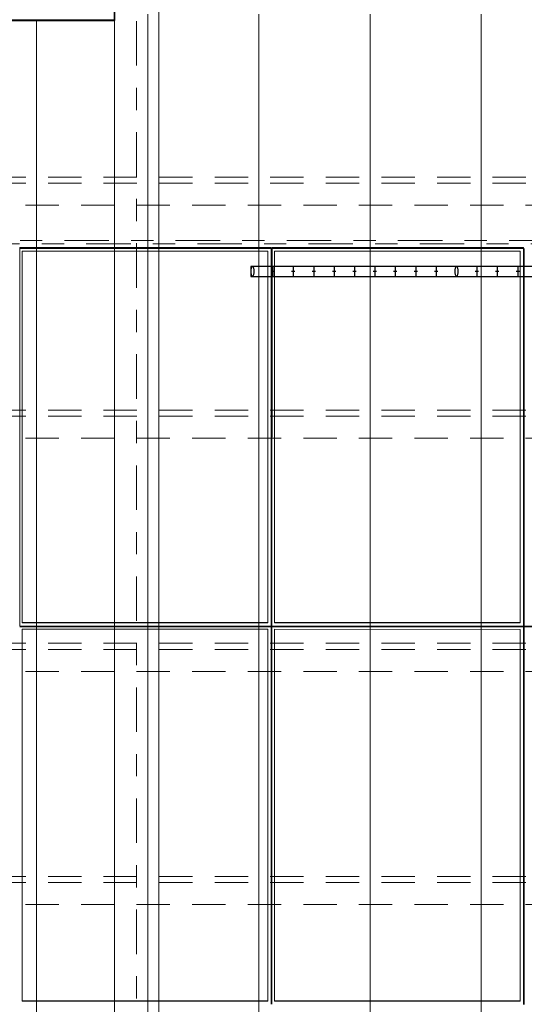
# Model space of a CAD drawing. Header units: metres. Extents: x -167 to 233, y -155 to 122.
# Tile 26 of 96: x 37.23 to 39.5, y 30.17 to 34.6. Entities that reach past the tile are written whole.
import ezdxf
from ezdxf.enums import TextEntityAlignment as Align

# ---------------------------------------------------------------- set-up
doc = ezdxf.new("R2010")
doc.units = ezdxf.units.M
doc.header["$MEASUREMENT"] = 0
for name, pattern in [('Achse', [0.4, 0.2, -0.1, 0, -0.1]), ('Raster', [0.4, 0.2, -0.1, 0, -0.1]), ('Strichlinie_ eng', [0.23, 0.15, -0.08])]:
    doc.linetypes.add(name, pattern=pattern)
for name, color, linetype in [('20 Träger', 7, 'Continuous'), ('30 Dachaufbau', 7, 'Continuous'), ('30 Dachkonstruktion massiv', 7, 'Continuous'), ('40 Absturzsicherung', 7, 'Continuous'), ('70 PV-Anlage', 7, 'Continuous'), ('90 Achsraster', 7, 'Continuous')]:
    doc.layers.add(name, color=color, linetype=linetype)
doc.styles.add('ERSTELLTER_STIL_1', font='arial.ttf')

# ---------------------------------------------------------------- blocks, each defined once
blk = doc.blocks.new('Standard-Rastermarker_137')
at = {"layer": '90 Achsraster', "color": 14, "linetype": 'Raster', "lineweight": 18, "true_color": 0xa80000}
blk.add_line((1, 0), (24.7309, 0), dxfattribs=at)
at = {"layer": '90 Achsraster', "color": 14, "lineweight": 18, "true_color": 0xa80000, "style": 'ERSTELLTER_STIL_1'}
for tag, p in [('AC_MarkerText_1_0', (-0.5686, -0.0686)), ('AC_MarkerText_1_1', (25.8623, -0.0686))]:
    blk.add_attdef(tag, text='', height=0.3, rotation=90, dxfattribs=at).set_placement(p, align=Align.TOP_CENTER)
blk = doc.blocks.new('Standard-Rastermarker_139')
at = {"layer": '90 Achsraster', "color": 14, "linetype": 'Raster', "lineweight": 18, "true_color": 0xa80000}
blk.add_line((1, 0), (45.4427, 0), dxfattribs=at)
at = {"layer": '90 Achsraster', "color": 14, "lineweight": 18, "true_color": 0xa80000, "style": 'ERSTELLTER_STIL_1'}
for tag, p in [('AC_MarkerText_1_0', (-0.35, 0.15)), ('AC_MarkerText_1_1', (46.7927, 0.15))]:
    blk.add_attdef(tag, text='', height=0.3, dxfattribs=at).set_placement(p, align=Align.TOP_CENTER)
blk = doc.blocks.new('Lattung 27')
at = {"layer": '30 Dachkonstruktion massiv', "color": 7, "linetype": 'Strichlinie_ eng', "lineweight": 13}
for p, q in [((40.5014, 5.3474), (0, 5.3474)), ((40.5014, 5.3196), (0, 5.3196)), ((0, 5.2206), (40.5014, 5.2206)), ((40.5014, 4.2978), (0, 4.2978)), ((40.5014, 4.2699), (0, 4.2699)), ((0, 4.1709), (40.5014, 4.1709)), ((40.5014, 3.2481), (0, 3.2481)), ((40.5014, 3.2202), (0, 3.2202)), ((0, 3.1212), (40.5014, 3.1212)), ((40.5014, 2.1984), (0, 2.1984)), ((40.5014, 2.1706), (0, 2.1706)), ((0, 2.0715), (40.5014, 2.0715))]:
    blk.add_line(p, q, dxfattribs=at)
blk = doc.blocks.new('*X218', base_point=(27236.1321, 33357.279))
at = {"layer": '30 Dachaufbau', "color": 7, "linetype": 'Continuous', "lineweight": 13}
for p, q in [((37.8011, 34.5583), (37.8011, 34.6226)), ((37.8011, 34.5583), (37.8011, 34.6226)), ((38.3011, 34.5583), (38.3011, 34.6226)), ((38.3011, 34.5583), (38.3011, 34.6226)), ((38.8011, 34.5583), (38.8011, 34.6226)), ((38.8011, 34.5583), (38.8011, 34.6226)), ((39.3011, 34.5583), (39.3011, 34.6226)), ((39.3011, 34.5583), (39.3011, 34.6226)), ((37.3011, 34.5583), (37.3011, 34.5944)), ((37.3011, 34.5583), (37.3011, 34.5944)), ((37.3011, 34.4939), (37.3011, 34.5583)), ((37.3011, 34.4939), (37.3011, 34.5583)), ((37.8011, 34.4939), (37.8011, 34.5583)), ((37.8011, 34.4939), (37.8011, 34.5583)), ((38.3011, 34.4939), (38.3011, 34.5583)), ((38.3011, 34.4939), (38.3011, 34.5583)), ((38.8011, 34.4939), (38.8011, 34.5583)), ((38.8011, 34.4939), (38.8011, 34.5583)), ((39.3011, 34.4939), (39.3011, 34.5583)), ((39.3011, 34.4939), (39.3011, 34.5583)), ((37.3011, 34.4295), (37.3011, 34.4939)), ((37.3011, 34.4295), (37.3011, 34.4939)), ((37.8011, 34.4295), (37.8011, 34.4939)), ((37.8011, 34.4295), (37.8011, 34.4939)), ((38.3011, 34.4295), (38.3011, 34.4939)), ((38.3011, 34.4295), (38.3011, 34.4939)), ((38.8011, 34.4295), (38.8011, 34.4939)), ((38.8011, 34.4295), (38.8011, 34.4939)), ((39.3011, 34.4295), (39.3011, 34.4939)), ((39.3011, 34.4295), (39.3011, 34.4939)), ((37.3011, 34.3652), (37.3011, 34.4295)), ((37.3011, 34.3652), (37.3011, 34.4295)), ((37.8011, 34.3652), (37.8011, 34.4295)), ((37.8011, 34.3652), (37.8011, 34.4295)), ((38.3011, 34.3652), (38.3011, 34.4295)), ((38.3011, 34.3652), (38.3011, 34.4295)), ((38.8011, 34.3652), (38.8011, 34.4295)), ((38.8011, 34.3652), (38.8011, 34.4295)), ((39.3011, 34.3652), (39.3011, 34.4295)), ((39.3011, 34.3652), (39.3011, 34.4295)), ((37.3011, 34.3008), (37.3011, 34.3652)), ((37.3011, 34.3008), (37.3011, 34.3652)), ((37.8011, 34.3008), (37.8011, 34.3652)), ((37.8011, 34.3008), (37.8011, 34.3652)), ((38.3011, 34.3008), (38.3011, 34.3652)), ((38.3011, 34.3008), (38.3011, 34.3652)), ((38.8011, 34.3008), (38.8011, 34.3652)), ((38.8011, 34.3008), (38.8011, 34.3652)), ((39.3011, 34.3008), (39.3011, 34.3652)), ((39.3011, 34.3008), (39.3011, 34.3652)), ((37.3011, 34.2364), (37.3011, 34.3008)), ((37.3011, 34.2364), (37.3011, 34.3008)), ((37.8011, 34.2364), (37.8011, 34.3008)), ((37.8011, 34.2364), (37.8011, 34.3008)), ((38.3011, 34.2364), (38.3011, 34.3008)), ((38.3011, 34.2364), (38.3011, 34.3008)), ((38.8011, 34.2364), (38.8011, 34.3008)), ((38.8011, 34.2364), (38.8011, 34.3008)), ((39.3011, 34.2364), (39.3011, 34.3008)), ((39.3011, 34.2364), (39.3011, 34.3008)), ((37.3011, 34.1721), (37.3011, 34.2364)), ((37.3011, 34.1721), (37.3011, 34.2364)), ((37.8011, 34.1721), (37.8011, 34.2364)), ((37.8011, 34.1721), (37.8011, 34.2364)), ((38.3011, 34.1721), (38.3011, 34.2364)), ((38.3011, 34.1721), (38.3011, 34.2364)), ((38.8011, 34.1721), (38.8011, 34.2364)), ((38.8011, 34.1721), (38.8011, 34.2364)), ((39.3011, 34.1721), (39.3011, 34.2364)), ((39.3011, 34.1721), (39.3011, 34.2364)), ((37.3011, 34.1077), (37.3011, 34.1721)), ((37.3011, 34.1077), (37.3011, 34.1721)), ((37.8011, 34.1077), (37.8011, 34.1721)), ((37.8011, 34.1077), (37.8011, 34.1721)), ((38.3011, 34.1077), (38.3011, 34.1721)), ((38.3011, 34.1077), (38.3011, 34.1721)), ((38.8011, 34.1077), (38.8011, 34.1721)), ((38.8011, 34.1077), (38.8011, 34.1721)), ((39.3011, 34.1077), (39.3011, 34.1721)), ((39.3011, 34.1077), (39.3011, 34.1721)), ((37.3011, 34.0433), (37.3011, 34.1077)), ((37.3011, 34.0433), (37.3011, 34.1077)), ((37.8011, 34.0433), (37.8011, 34.1077)), ((37.8011, 34.0433), (37.8011, 34.1077)), ((38.3011, 34.0433), (38.3011, 34.1077)), ((38.3011, 34.0433), (38.3011, 34.1077)), ((38.8011, 34.0433), (38.8011, 34.1077)), ((38.8011, 34.0433), (38.8011, 34.1077)), ((39.3011, 34.0433), (39.3011, 34.1077)), ((39.3011, 34.0433), (39.3011, 34.1077)), ((37.3011, 33.9789), (37.3011, 34.0433)), ((37.3011, 33.9789), (37.3011, 34.0433)), ((37.8011, 33.9789), (37.8011, 34.0433)), ((37.8011, 33.9789), (37.8011, 34.0433)), ((38.3011, 33.9789), (38.3011, 34.0433)), ((38.3011, 33.9789), (38.3011, 34.0433)), ((38.8011, 33.9789), (38.8011, 34.0433)), ((38.8011, 33.9789), (38.8011, 34.0433)), ((39.3011, 33.9789), (39.3011, 34.0433)), ((39.3011, 33.9789), (39.3011, 34.0433)), ((37.3011, 33.9146), (37.3011, 33.9789)), ((37.3011, 33.9146), (37.3011, 33.9789)), ((37.8011, 33.9146), (37.8011, 33.9789)), ((37.8011, 33.9146), (37.8011, 33.9789)), ((38.3011, 33.9146), (38.3011, 33.9789)), ((38.3011, 33.9146), (38.3011, 33.9789)), ((38.8011, 33.9146), (38.8011, 33.9789)), ((38.8011, 33.9146), (38.8011, 33.9789)), ((39.3011, 33.9146), (39.3011, 33.9789)), ((39.3011, 33.9146), (39.3011, 33.9789)), ((37.3011, 33.8502), (37.3011, 33.9146)), ((37.3011, 33.8502), (37.3011, 33.9146)), ((37.8011, 33.8502), (37.8011, 33.9146)), ((37.8011, 33.8502), (37.8011, 33.9146)), ((38.3011, 33.8502), (38.3011, 33.9146)), ((38.3011, 33.8502), (38.3011, 33.9146)), ((38.8011, 33.8502), (38.8011, 33.9146)), ((38.8011, 33.8502), (38.8011, 33.9146)), ((39.3011, 33.8502), (39.3011, 33.9146)), ((39.3011, 33.8502), (39.3011, 33.9146)), ((37.3011, 33.7858), (37.3011, 33.8502)), ((37.3011, 33.7858), (37.3011, 33.8502)), ((37.8011, 33.7858), (37.8011, 33.8502)), ((37.8011, 33.7858), (37.8011, 33.8502)), ((38.3011, 33.7858), (38.3011, 33.8502)), ((38.3011, 33.7858), (38.3011, 33.8502)), ((38.8011, 33.7858), (38.8011, 33.8502)), ((38.8011, 33.7858), (38.8011, 33.8502)), ((39.3011, 33.7858), (39.3011, 33.8502)), ((39.3011, 33.7858), (39.3011, 33.8502)), ((37.3011, 33.7215), (37.3011, 33.7858)), ((37.3011, 33.7215), (37.3011, 33.7858)), ((37.8011, 33.7215), (37.8011, 33.7858)), ((37.8011, 33.7215), (37.8011, 33.7858)), ((38.3011, 33.7215), (38.3011, 33.7858)), ((38.3011, 33.7215), (38.3011, 33.7858)), ((38.8011, 33.7215), (38.8011, 33.7858)), ((38.8011, 33.7215), (38.8011, 33.7858)), ((39.3011, 33.7215), (39.3011, 33.7858)), ((39.3011, 33.7215), (39.3011, 33.7858)), ((37.3011, 33.6571), (37.3011, 33.7215)), ((37.3011, 33.6571), (37.3011, 33.7215)), ((37.8011, 33.6571), (37.8011, 33.7215)), ((37.8011, 33.6571), (37.8011, 33.7215)), ((38.3011, 33.6571), (38.3011, 33.7215)), ((38.3011, 33.6571), (38.3011, 33.7215)), ((38.8011, 33.6571), (38.8011, 33.7215)), ((38.8011, 33.6571), (38.8011, 33.7215)), ((39.3011, 33.6571), (39.3011, 33.7215)), ((39.3011, 33.6571), (39.3011, 33.7215)), ((37.3011, 33.5927), (37.3011, 33.6571)), ((37.3011, 33.5927), (37.3011, 33.6571)), ((37.8011, 33.5927), (37.8011, 33.6571)), ((37.8011, 33.5927), (37.8011, 33.6571)), ((38.3011, 33.5927), (38.3011, 33.6571)), ((38.3011, 33.5927), (38.3011, 33.6571)), ((38.8011, 33.5927), (38.8011, 33.6571)), ((38.8011, 33.5927), (38.8011, 33.6571)), ((39.3011, 33.5927), (39.3011, 33.6571)), ((39.3011, 33.5927), (39.3011, 33.6571)), ((37.3011, 33.5284), (37.3011, 33.5927)), ((37.3011, 33.5284), (37.3011, 33.5927)), ((37.8011, 33.5284), (37.8011, 33.5927)), ((37.8011, 33.5284), (37.8011, 33.5927)), ((38.3011, 33.5284), (38.3011, 33.5927)), ((38.3011, 33.5284), (38.3011, 33.5927)), ((38.8011, 33.5284), (38.8011, 33.5927)), ((38.8011, 33.5284), (38.8011, 33.5927)), ((39.3011, 33.5284), (39.3011, 33.5927)), ((39.3011, 33.5284), (39.3011, 33.5927)), ((37.3011, 33.464), (37.3011, 33.5284)), ((37.3011, 33.464), (37.3011, 33.5284)), ((37.8011, 33.464), (37.8011, 33.5284)), ((37.8011, 33.464), (37.8011, 33.5284)), ((38.3011, 33.464), (38.3011, 33.5284)), ((38.3011, 33.464), (38.3011, 33.5284)), ((38.8011, 33.464), (38.8011, 33.5284)), ((38.8011, 33.464), (38.8011, 33.5284)), ((39.3011, 33.464), (39.3011, 33.5284)), ((39.3011, 33.464), (39.3011, 33.5284)), ((37.3011, 33.3996), (37.3011, 33.464)), ((37.3011, 33.3996), (37.3011, 33.464)), ((37.8011, 33.3996), (37.8011, 33.464)), ((37.8011, 33.3996), (37.8011, 33.464)), ((38.3011, 33.3996), (38.3011, 33.464)), ((38.3011, 33.3996), (38.3011, 33.464)), ((38.8011, 33.3996), (38.8011, 33.464)), ((38.8011, 33.3996), (38.8011, 33.464)), ((39.3011, 33.3996), (39.3011, 33.464)), ((39.3011, 33.3996), (39.3011, 33.464)), ((37.3011, 33.3353), (37.3011, 33.3996)), ((37.3011, 33.3353), (37.3011, 33.3996)), ((37.8011, 33.3353), (37.8011, 33.3996)), ((37.8011, 33.3353), (37.8011, 33.3996)), ((38.3011, 33.3353), (38.3011, 33.3996)), ((38.3011, 33.3353), (38.3011, 33.3996)), ((38.8011, 33.3353), (38.8011, 33.3996)), ((38.8011, 33.3353), (38.8011, 33.3996)), ((39.3011, 33.3353), (39.3011, 33.3996)), ((39.3011, 33.3353), (39.3011, 33.3996)), ((37.3011, 33.2709), (37.3011, 33.3353)), ((37.3011, 33.2709), (37.3011, 33.3353)), ((37.8011, 33.2709), (37.8011, 33.3353)), ((37.8011, 33.2709), (37.8011, 33.3353)), ((38.3011, 33.2709), (38.3011, 33.3353)), ((38.3011, 33.2709), (38.3011, 33.3353)), ((38.8011, 33.2709), (38.8011, 33.3353)), ((38.8011, 33.2709), (38.8011, 33.3353)), ((39.3011, 33.2709), (39.3011, 33.3353)), ((39.3011, 33.2709), (39.3011, 33.3353)), ((37.3011, 33.2065), (37.3011, 33.2709)), ((37.3011, 33.2065), (37.3011, 33.2709)), ((37.8011, 33.2065), (37.8011, 33.2709)), ((37.8011, 33.2065), (37.8011, 33.2709)), ((38.3011, 33.2065), (38.3011, 33.2709)), ((38.3011, 33.2065), (38.3011, 33.2709)), ((38.8011, 33.2065), (38.8011, 33.2709)), ((38.8011, 33.2065), (38.8011, 33.2709)), ((39.3011, 33.2065), (39.3011, 33.2709)), ((39.3011, 33.2065), (39.3011, 33.2709)), ((37.3011, 33.1422), (37.3011, 33.2065)), ((37.3011, 33.1422), (37.3011, 33.2065)), ((37.8011, 33.1422), (37.8011, 33.2065)), ((37.8011, 33.1422), (37.8011, 33.2065)), ((38.3011, 33.1422), (38.3011, 33.2065)), ((38.3011, 33.1422), (38.3011, 33.2065)), ((38.8011, 33.1422), (38.8011, 33.2065)), ((38.8011, 33.1422), (38.8011, 33.2065)), ((39.3011, 33.1422), (39.3011, 33.2065)), ((39.3011, 33.1422), (39.3011, 33.2065)), ((37.3011, 33.0778), (37.3011, 33.1422)), ((37.3011, 33.0778), (37.3011, 33.1422)), ((37.8011, 33.0778), (37.8011, 33.1422)), ((37.8011, 33.0778), (37.8011, 33.1422)), ((38.3011, 33.0778), (38.3011, 33.1422)), ((38.3011, 33.0778), (38.3011, 33.1422)), ((38.8011, 33.0778), (38.8011, 33.1422)), ((38.8011, 33.0778), (38.8011, 33.1422)), ((39.3011, 33.0778), (39.3011, 33.1422)), ((39.3011, 33.0778), (39.3011, 33.1422)), ((37.3011, 33.0134), (37.3011, 33.0778)), ((37.3011, 33.0134), (37.3011, 33.0778)), ((37.8011, 33.0134), (37.8011, 33.0778)), ((37.8011, 33.0134), (37.8011, 33.0778)), ((38.3011, 33.0134), (38.3011, 33.0778)), ((38.3011, 33.0134), (38.3011, 33.0778)), ((38.8011, 33.0134), (38.8011, 33.0778)), ((38.8011, 33.0134), (38.8011, 33.0778)), ((39.3011, 33.0134), (39.3011, 33.0778)), ((39.3011, 33.0134), (39.3011, 33.0778)), ((37.3011, 32.9491), (37.3011, 33.0134)), ((37.3011, 32.9491), (37.3011, 33.0134)), ((37.8011, 32.9491), (37.8011, 33.0134)), ((37.8011, 32.9491), (37.8011, 33.0134)), ((38.3011, 32.9491), (38.3011, 33.0134)), ((38.3011, 32.9491), (38.3011, 33.0134)), ((38.8011, 32.9491), (38.8011, 33.0134)), ((38.8011, 32.9491), (38.8011, 33.0134)), ((39.3011, 32.9491), (39.3011, 33.0134)), ((39.3011, 32.9491), (39.3011, 33.0134)), ((37.3011, 32.8847), (37.3011, 32.9491)), ((37.3011, 32.8847), (37.3011, 32.9491)), ((37.8011, 32.8847), (37.8011, 32.9491)), ((37.8011, 32.8847), (37.8011, 32.9491)), ((38.3011, 32.8847), (38.3011, 32.9491)), ((38.3011, 32.8847), (38.3011, 32.9491)), ((38.8011, 32.8847), (38.8011, 32.9491)), ((38.8011, 32.8847), (38.8011, 32.9491)), ((39.3011, 32.8847), (39.3011, 32.9491)), ((39.3011, 32.8847), (39.3011, 32.9491)), ((37.3011, 32.8203), (37.3011, 32.8847)), ((37.3011, 32.8203), (37.3011, 32.8847)), ((37.8011, 32.8203), (37.8011, 32.8847)), ((37.8011, 32.8203), (37.8011, 32.8847)), ((38.3011, 32.8203), (38.3011, 32.8847)), ((38.3011, 32.8203), (38.3011, 32.8847)), ((38.8011, 32.8203), (38.8011, 32.8847)), ((38.8011, 32.8203), (38.8011, 32.8847)), ((39.3011, 32.8203), (39.3011, 32.8847)), ((39.3011, 32.8203), (39.3011, 32.8847)), ((37.3011, 32.756), (37.3011, 32.8203)), ((37.3011, 32.756), (37.3011, 32.8203)), ((37.8011, 32.756), (37.8011, 32.8203)), ((37.8011, 32.756), (37.8011, 32.8203)), ((38.3011, 32.756), (38.3011, 32.8203)), ((38.3011, 32.756), (38.3011, 32.8203)), ((38.8011, 32.756), (38.8011, 32.8203)), ((38.8011, 32.756), (38.8011, 32.8203)), ((39.3011, 32.756), (39.3011, 32.8203)), ((39.3011, 32.756), (39.3011, 32.8203)), ((37.3011, 32.6916), (37.3011, 32.756)), ((37.3011, 32.6916), (37.3011, 32.756)), ((37.8011, 32.6916), (37.8011, 32.756)), ((37.8011, 32.6916), (37.8011, 32.756)), ((38.3011, 32.6916), (38.3011, 32.756)), ((38.3011, 32.6916), (38.3011, 32.756)), ((38.8011, 32.6916), (38.8011, 32.756)), ((38.8011, 32.6916), (38.8011, 32.756)), ((39.3011, 32.6916), (39.3011, 32.756)), ((39.3011, 32.6916), (39.3011, 32.756)), ((37.3011, 32.6272), (37.3011, 32.6916)), ((37.3011, 32.6272), (37.3011, 32.6916)), ((37.8011, 32.6272), (37.8011, 32.6916)), ((37.8011, 32.6272), (37.8011, 32.6916)), ((38.3011, 32.6272), (38.3011, 32.6916)), ((38.3011, 32.6272), (38.3011, 32.6916)), ((38.8011, 32.6272), (38.8011, 32.6916)), ((38.8011, 32.6272), (38.8011, 32.6916)), ((39.3011, 32.6272), (39.3011, 32.6916)), ((39.3011, 32.6272), (39.3011, 32.6916)), ((37.3011, 32.5629), (37.3011, 32.6272)), ((37.3011, 32.5629), (37.3011, 32.6272)), ((37.8011, 32.5629), (37.8011, 32.6272)), ((37.8011, 32.5629), (37.8011, 32.6272)), ((38.3011, 32.5629), (38.3011, 32.6272)), ((38.3011, 32.5629), (38.3011, 32.6272)), ((38.8011, 32.5629), (38.8011, 32.6272)), ((38.8011, 32.5629), (38.8011, 32.6272)), ((39.3011, 32.5629), (39.3011, 32.6272)), ((39.3011, 32.5629), (39.3011, 32.6272)), ((37.3011, 32.4985), (37.3011, 32.5629)), ((37.3011, 32.4985), (37.3011, 32.5629)), ((37.8011, 32.4985), (37.8011, 32.5629)), ((37.8011, 32.4985), (37.8011, 32.5629)), ((38.3011, 32.4985), (38.3011, 32.5629)), ((38.3011, 32.4985), (38.3011, 32.5629)), ((38.8011, 32.4985), (38.8011, 32.5629)), ((38.8011, 32.4985), (38.8011, 32.5629)), ((39.3011, 32.4985), (39.3011, 32.5629)), ((39.3011, 32.4985), (39.3011, 32.5629)), ((37.3011, 32.4341), (37.3011, 32.4985)), ((37.3011, 32.4341), (37.3011, 32.4985)), ((37.8011, 32.4341), (37.8011, 32.4985)), ((37.8011, 32.4341), (37.8011, 32.4985)), ((38.3011, 32.4341), (38.3011, 32.4985)), ((38.3011, 32.4341), (38.3011, 32.4985)), ((38.8011, 32.4341), (38.8011, 32.4985)), ((38.8011, 32.4341), (38.8011, 32.4985)), ((39.3011, 32.4341), (39.3011, 32.4985)), ((39.3011, 32.4341), (39.3011, 32.4985)), ((37.3011, 32.3698), (37.3011, 32.4341)), ((37.3011, 32.3698), (37.3011, 32.4341)), ((37.8011, 32.3698), (37.8011, 32.4341)), ((37.8011, 32.3698), (37.8011, 32.4341)), ((38.3011, 32.3698), (38.3011, 32.4341)), ((38.3011, 32.3698), (38.3011, 32.4341)), ((38.8011, 32.3698), (38.8011, 32.4341)), ((38.8011, 32.3698), (38.8011, 32.4341)), ((39.3011, 32.3698), (39.3011, 32.4341)), ((39.3011, 32.3698), (39.3011, 32.4341)), ((37.3011, 32.3054), (37.3011, 32.3698)), ((37.3011, 32.3054), (37.3011, 32.3698)), ((37.8011, 32.3054), (37.8011, 32.3698)), ((37.8011, 32.3054), (37.8011, 32.3698)), ((38.3011, 32.3054), (38.3011, 32.3698)), ((38.3011, 32.3054), (38.3011, 32.3698)), ((38.8011, 32.3054), (38.8011, 32.3698)), ((38.8011, 32.3054), (38.8011, 32.3698)), ((39.3011, 32.3054), (39.3011, 32.3698)), ((39.3011, 32.3054), (39.3011, 32.3698)), ((37.3011, 32.241), (37.3011, 32.3054)), ((37.3011, 32.241), (37.3011, 32.3054)), ((37.8011, 32.241), (37.8011, 32.3054)), ((37.8011, 32.241), (37.8011, 32.3054)), ((38.3011, 32.241), (38.3011, 32.3054)), ((38.3011, 32.241), (38.3011, 32.3054)), ((38.8011, 32.241), (38.8011, 32.3054)), ((38.8011, 32.241), (38.8011, 32.3054)), ((39.3011, 32.241), (39.3011, 32.3054)), ((39.3011, 32.241), (39.3011, 32.3054)), ((37.3011, 32.1767), (37.3011, 32.241)), ((37.3011, 32.1767), (37.3011, 32.241)), ((37.8011, 32.1767), (37.8011, 32.241)), ((37.8011, 32.1767), (37.8011, 32.241)), ((38.3011, 32.1767), (38.3011, 32.241)), ((38.3011, 32.1767), (38.3011, 32.241)), ((38.8011, 32.1767), (38.8011, 32.241)), ((38.8011, 32.1767), (38.8011, 32.241)), ((39.3011, 32.1767), (39.3011, 32.241)), ((39.3011, 32.1767), (39.3011, 32.241)), ((37.3011, 32.1123), (37.3011, 32.1767)), ((37.3011, 32.1123), (37.3011, 32.1767)), ((37.8011, 32.1123), (37.8011, 32.1767)), ((37.8011, 32.1123), (37.8011, 32.1767)), ((38.3011, 32.1123), (38.3011, 32.1767)), ((38.3011, 32.1123), (38.3011, 32.1767)), ((38.8011, 32.1123), (38.8011, 32.1767)), ((38.8011, 32.1123), (38.8011, 32.1767)), ((39.3011, 32.1123), (39.3011, 32.1767)), ((39.3011, 32.1123), (39.3011, 32.1767)), ((37.3011, 32.0479), (37.3011, 32.1123)), ((37.3011, 32.0479), (37.3011, 32.1123)), ((37.8011, 32.0479), (37.8011, 32.1123)), ((37.8011, 32.0479), (37.8011, 32.1123)), ((38.3011, 32.0479), (38.3011, 32.1123)), ((38.3011, 32.0479), (38.3011, 32.1123)), ((38.8011, 32.0479), (38.8011, 32.1123)), ((38.8011, 32.0479), (38.8011, 32.1123)), ((39.3011, 32.0479), (39.3011, 32.1123)), ((39.3011, 32.0479), (39.3011, 32.1123)), ((37.3011, 31.9836), (37.3011, 32.0479)), ((37.3011, 31.9836), (37.3011, 32.0479)), ((37.8011, 31.9836), (37.8011, 32.0479)), ((37.8011, 31.9836), (37.8011, 32.0479)), ((38.3011, 31.9836), (38.3011, 32.0479)), ((38.3011, 31.9836), (38.3011, 32.0479)), ((38.8011, 31.9836), (38.8011, 32.0479)), ((38.8011, 31.9836), (38.8011, 32.0479)), ((39.3011, 31.9836), (39.3011, 32.0479)), ((39.3011, 31.9836), (39.3011, 32.0479)), ((37.3011, 31.9192), (37.3011, 31.9836)), ((37.3011, 31.9192), (37.3011, 31.9836)), ((37.8011, 31.9192), (37.8011, 31.9836)), ((37.8011, 31.9192), (37.8011, 31.9836)), ((38.3011, 31.9192), (38.3011, 31.9836)), ((38.3011, 31.9192), (38.3011, 31.9836)), ((38.8011, 31.9192), (38.8011, 31.9836)), ((38.8011, 31.9192), (38.8011, 31.9836)), ((39.3011, 31.9192), (39.3011, 31.9836)), ((39.3011, 31.9192), (39.3011, 31.9836)), ((37.3011, 31.8548), (37.3011, 31.9192)), ((37.3011, 31.8548), (37.3011, 31.9192)), ((37.8011, 31.8548), (37.8011, 31.9192)), ((37.8011, 31.8548), (37.8011, 31.9192)), ((38.3011, 31.8548), (38.3011, 31.9192)), ((38.3011, 31.8548), (38.3011, 31.9192)), ((38.8011, 31.8548), (38.8011, 31.9192)), ((38.8011, 31.8548), (38.8011, 31.9192)), ((39.3011, 31.8548), (39.3011, 31.9192)), ((39.3011, 31.8548), (39.3011, 31.9192)), ((37.3011, 31.7905), (37.3011, 31.8548)), ((37.3011, 31.7905), (37.3011, 31.8548)), ((37.8011, 31.7905), (37.8011, 31.8548)), ((37.8011, 31.7905), (37.8011, 31.8548)), ((38.3011, 31.7905), (38.3011, 31.8548)), ((38.3011, 31.7905), (38.3011, 31.8548)), ((38.8011, 31.7905), (38.8011, 31.8548)), ((38.8011, 31.7905), (38.8011, 31.8548)), ((39.3011, 31.7905), (39.3011, 31.8548)), ((39.3011, 31.7905), (39.3011, 31.8548)), ((37.3011, 31.7261), (37.3011, 31.7905)), ((37.3011, 31.7261), (37.3011, 31.7905)), ((37.8011, 31.7261), (37.8011, 31.7905)), ((37.8011, 31.7261), (37.8011, 31.7905)), ((38.3011, 31.7261), (38.3011, 31.7905)), ((38.3011, 31.7261), (38.3011, 31.7905)), ((38.8011, 31.7261), (38.8011, 31.7905)), ((38.8011, 31.7261), (38.8011, 31.7905)), ((39.3011, 31.7261), (39.3011, 31.7905)), ((39.3011, 31.7261), (39.3011, 31.7905)), ((37.3011, 31.6617), (37.3011, 31.7261)), ((37.3011, 31.6617), (37.3011, 31.7261)), ((37.8011, 31.6617), (37.8011, 31.7261)), ((37.8011, 31.6617), (37.8011, 31.7261)), ((38.3011, 31.6617), (38.3011, 31.7261)), ((38.3011, 31.6617), (38.3011, 31.7261)), ((38.8011, 31.6617), (38.8011, 31.7261)), ((38.8011, 31.6617), (38.8011, 31.7261)), ((39.3011, 31.6617), (39.3011, 31.7261)), ((39.3011, 31.6617), (39.3011, 31.7261)), ((37.3011, 31.5974), (37.3011, 31.6617)), ((37.3011, 31.5974), (37.3011, 31.6617)), ((37.8011, 31.5974), (37.8011, 31.6617)), ((37.8011, 31.5974), (37.8011, 31.6617)), ((38.3011, 31.5974), (38.3011, 31.6617)), ((38.3011, 31.5974), (38.3011, 31.6617)), ((38.8011, 31.5974), (38.8011, 31.6617)), ((38.8011, 31.5974), (38.8011, 31.6617)), ((39.3011, 31.5974), (39.3011, 31.6617)), ((39.3011, 31.5974), (39.3011, 31.6617)), ((37.3011, 31.533), (37.3011, 31.5974)), ((37.3011, 31.533), (37.3011, 31.5974)), ((37.8011, 31.533), (37.8011, 31.5974)), ((37.8011, 31.533), (37.8011, 31.5974)), ((38.3011, 31.533), (38.3011, 31.5974)), ((38.3011, 31.533), (38.3011, 31.5974)), ((38.8011, 31.533), (38.8011, 31.5974)), ((38.8011, 31.533), (38.8011, 31.5974)), ((39.3011, 31.533), (39.3011, 31.5974)), ((39.3011, 31.533), (39.3011, 31.5974)), ((37.3011, 31.4686), (37.3011, 31.533)), ((37.3011, 31.4686), (37.3011, 31.533)), ((37.8011, 31.4686), (37.8011, 31.533)), ((37.8011, 31.4686), (37.8011, 31.533)), ((38.3011, 31.4686), (38.3011, 31.533)), ((38.3011, 31.4686), (38.3011, 31.533)), ((38.8011, 31.4686), (38.8011, 31.533)), ((38.8011, 31.4686), (38.8011, 31.533)), ((39.3011, 31.4686), (39.3011, 31.533)), ((39.3011, 31.4686), (39.3011, 31.533)), ((37.3011, 31.4043), (37.3011, 31.4686)), ((37.3011, 31.4043), (37.3011, 31.4686)), ((37.8011, 31.4043), (37.8011, 31.4686)), ((37.8011, 31.4043), (37.8011, 31.4686)), ((38.3011, 31.4043), (38.3011, 31.4686)), ((38.3011, 31.4043), (38.3011, 31.4686)), ((38.8011, 31.4043), (38.8011, 31.4686)), ((38.8011, 31.4043), (38.8011, 31.4686)), ((39.3011, 31.4043), (39.3011, 31.4686)), ((39.3011, 31.4043), (39.3011, 31.4686)), ((37.3011, 31.3399), (37.3011, 31.4043)), ((37.3011, 31.3399), (37.3011, 31.4043)), ((37.8011, 31.3399), (37.8011, 31.4043)), ((37.8011, 31.3399), (37.8011, 31.4043)), ((38.3011, 31.3399), (38.3011, 31.4043)), ((38.3011, 31.3399), (38.3011, 31.4043)), ((38.8011, 31.3399), (38.8011, 31.4043)), ((38.8011, 31.3399), (38.8011, 31.4043)), ((39.3011, 31.3399), (39.3011, 31.4043)), ((39.3011, 31.3399), (39.3011, 31.4043)), ((37.3011, 31.2755), (37.3011, 31.3399)), ((37.3011, 31.2755), (37.3011, 31.3399)), ((37.8011, 31.2755), (37.8011, 31.3399)), ((37.8011, 31.2755), (37.8011, 31.3399)), ((38.3011, 31.2755), (38.3011, 31.3399)), ((38.3011, 31.2755), (38.3011, 31.3399)), ((38.8011, 31.2755), (38.8011, 31.3399)), ((38.8011, 31.2755), (38.8011, 31.3399)), ((39.3011, 31.2755), (39.3011, 31.3399)), ((39.3011, 31.2755), (39.3011, 31.3399)), ((37.3011, 31.2111), (37.3011, 31.2755)), ((37.3011, 31.2111), (37.3011, 31.2755)), ((37.8011, 31.2111), (37.8011, 31.2755)), ((37.8011, 31.2111), (37.8011, 31.2755)), ((38.3011, 31.2111), (38.3011, 31.2755)), ((38.3011, 31.2111), (38.3011, 31.2755)), ((38.8011, 31.2111), (38.8011, 31.2755)), ((38.8011, 31.2111), (38.8011, 31.2755)), ((39.3011, 31.2111), (39.3011, 31.2755)), ((39.3011, 31.2111), (39.3011, 31.2755)), ((37.3011, 31.1468), (37.3011, 31.2111)), ((37.3011, 31.1468), (37.3011, 31.2111)), ((37.8011, 31.1468), (37.8011, 31.2111)), ((37.8011, 31.1468), (37.8011, 31.2111)), ((38.3011, 31.1468), (38.3011, 31.2111)), ((38.3011, 31.1468), (38.3011, 31.2111)), ((38.8011, 31.1468), (38.8011, 31.2111)), ((38.8011, 31.1468), (38.8011, 31.2111)), ((39.3011, 31.1468), (39.3011, 31.2111)), ((39.3011, 31.1468), (39.3011, 31.2111)), ((37.3011, 31.0824), (37.3011, 31.1468)), ((37.3011, 31.0824), (37.3011, 31.1468)), ((37.8011, 31.0824), (37.8011, 31.1468)), ((37.8011, 31.0824), (37.8011, 31.1468)), ((38.3011, 31.0824), (38.3011, 31.1468)), ((38.3011, 31.0824), (38.3011, 31.1468)), ((38.8011, 31.0824), (38.8011, 31.1468)), ((38.8011, 31.0824), (38.8011, 31.1468)), ((39.3011, 31.0824), (39.3011, 31.1468)), ((39.3011, 31.0824), (39.3011, 31.1468)), ((37.3011, 31.018), (37.3011, 31.0824)), ((37.3011, 31.018), (37.3011, 31.0824)), ((37.8011, 31.018), (37.8011, 31.0824)), ((37.8011, 31.018), (37.8011, 31.0824)), ((38.3011, 31.018), (38.3011, 31.0824)), ((38.3011, 31.018), (38.3011, 31.0824)), ((38.8011, 31.018), (38.8011, 31.0824)), ((38.8011, 31.018), (38.8011, 31.0824)), ((39.3011, 31.018), (39.3011, 31.0824)), ((39.3011, 31.018), (39.3011, 31.0824)), ((37.3011, 30.9537), (37.3011, 31.018)), ((37.3011, 30.9537), (37.3011, 31.018)), ((37.8011, 30.9537), (37.8011, 31.018)), ((37.8011, 30.9537), (37.8011, 31.018)), ((38.3011, 30.9537), (38.3011, 31.018)), ((38.3011, 30.9537), (38.3011, 31.018)), ((38.8011, 30.9537), (38.8011, 31.018)), ((38.8011, 30.9537), (38.8011, 31.018)), ((39.3011, 30.9537), (39.3011, 31.018)), ((39.3011, 30.9537), (39.3011, 31.018)), ((37.3011, 30.8893), (37.3011, 30.9537)), ((37.3011, 30.8893), (37.3011, 30.9537)), ((37.8011, 30.8893), (37.8011, 30.9537)), ((37.8011, 30.8893), (37.8011, 30.9537)), ((38.3011, 30.8893), (38.3011, 30.9537)), ((38.3011, 30.8893), (38.3011, 30.9537)), ((38.8011, 30.8893), (38.8011, 30.9537)), ((38.8011, 30.8893), (38.8011, 30.9537)), ((39.3011, 30.8893), (39.3011, 30.9537)), ((39.3011, 30.8893), (39.3011, 30.9537)), ((37.3011, 30.8249), (37.3011, 30.8893)), ((37.3011, 30.8249), (37.3011, 30.8893)), ((37.8011, 30.8249), (37.8011, 30.8893)), ((37.8011, 30.8249), (37.8011, 30.8893)), ((38.3011, 30.8249), (38.3011, 30.8893)), ((38.3011, 30.8249), (38.3011, 30.8893)), ((38.8011, 30.8249), (38.8011, 30.8893)), ((38.8011, 30.8249), (38.8011, 30.8893)), ((39.3011, 30.8249), (39.3011, 30.8893)), ((39.3011, 30.8249), (39.3011, 30.8893)), ((37.3011, 30.7606), (37.3011, 30.8249)), ((37.3011, 30.7606), (37.3011, 30.8249)), ((37.8011, 30.7606), (37.8011, 30.8249)), ((37.8011, 30.7606), (37.8011, 30.8249)), ((38.3011, 30.7606), (38.3011, 30.8249)), ((38.3011, 30.7606), (38.3011, 30.8249)), ((38.8011, 30.7606), (38.8011, 30.8249)), ((38.8011, 30.7606), (38.8011, 30.8249)), ((39.3011, 30.7606), (39.3011, 30.8249)), ((39.3011, 30.7606), (39.3011, 30.8249)), ((37.3011, 30.6962), (37.3011, 30.7606)), ((37.3011, 30.6962), (37.3011, 30.7606)), ((37.8011, 30.6962), (37.8011, 30.7606)), ((37.8011, 30.6962), (37.8011, 30.7606)), ((38.3011, 30.6962), (38.3011, 30.7606)), ((38.3011, 30.6962), (38.3011, 30.7606)), ((38.8011, 30.6962), (38.8011, 30.7606)), ((38.8011, 30.6962), (38.8011, 30.7606)), ((39.3011, 30.6962), (39.3011, 30.7606)), ((39.3011, 30.6962), (39.3011, 30.7606)), ((37.3011, 30.6318), (37.3011, 30.6962)), ((37.3011, 30.6318), (37.3011, 30.6962)), ((37.8011, 30.6318), (37.8011, 30.6962)), ((37.8011, 30.6318), (37.8011, 30.6962)), ((38.3011, 30.6318), (38.3011, 30.6962)), ((38.3011, 30.6318), (38.3011, 30.6962)), ((38.8011, 30.6318), (38.8011, 30.6962)), ((38.8011, 30.6318), (38.8011, 30.6962)), ((39.3011, 30.6318), (39.3011, 30.6962)), ((39.3011, 30.6318), (39.3011, 30.6962)), ((37.3011, 30.5675), (37.3011, 30.6318)), ((37.3011, 30.5675), (37.3011, 30.6318)), ((37.8011, 30.5675), (37.8011, 30.6318)), ((37.8011, 30.5675), (37.8011, 30.6318)), ((38.3011, 30.5675), (38.3011, 30.6318)), ((38.3011, 30.5675), (38.3011, 30.6318)), ((38.8011, 30.5675), (38.8011, 30.6318)), ((38.8011, 30.5675), (38.8011, 30.6318)), ((39.3011, 30.5675), (39.3011, 30.6318)), ((39.3011, 30.5675), (39.3011, 30.6318)), ((37.3011, 30.5031), (37.3011, 30.5675)), ((37.3011, 30.5031), (37.3011, 30.5675)), ((37.8011, 30.5031), (37.8011, 30.5675)), ((37.8011, 30.5031), (37.8011, 30.5675)), ((38.3011, 30.5031), (38.3011, 30.5675)), ((38.3011, 30.5031), (38.3011, 30.5675)), ((38.8011, 30.5031), (38.8011, 30.5675)), ((38.8011, 30.5031), (38.8011, 30.5675)), ((39.3011, 30.5031), (39.3011, 30.5675)), ((39.3011, 30.5031), (39.3011, 30.5675)), ((37.3011, 30.4387), (37.3011, 30.5031)), ((37.3011, 30.4387), (37.3011, 30.5031)), ((37.8011, 30.4387), (37.8011, 30.5031)), ((37.8011, 30.4387), (37.8011, 30.5031)), ((38.3011, 30.4387), (38.3011, 30.5031)), ((38.3011, 30.4387), (38.3011, 30.5031)), ((38.8011, 30.4387), (38.8011, 30.5031)), ((38.8011, 30.4387), (38.8011, 30.5031)), ((39.3011, 30.4387), (39.3011, 30.5031)), ((39.3011, 30.4387), (39.3011, 30.5031)), ((37.3011, 30.3744), (37.3011, 30.4387)), ((37.3011, 30.3744), (37.3011, 30.4387)), ((37.8011, 30.3744), (37.8011, 30.4387)), ((37.8011, 30.3744), (37.8011, 30.4387)), ((38.3011, 30.3744), (38.3011, 30.4387)), ((38.3011, 30.3744), (38.3011, 30.4387)), ((38.8011, 30.3744), (38.8011, 30.4387)), ((38.8011, 30.3744), (38.8011, 30.4387)), ((39.3011, 30.3744), (39.3011, 30.4387)), ((39.3011, 30.3744), (39.3011, 30.4387)), ((37.3011, 30.31), (37.3011, 30.3744)), ((37.3011, 30.31), (37.3011, 30.3744)), ((37.8011, 30.31), (37.8011, 30.3744)), ((37.8011, 30.31), (37.8011, 30.3744)), ((38.3011, 30.31), (38.3011, 30.3744)), ((38.3011, 30.31), (38.3011, 30.3744)), ((38.8011, 30.31), (38.8011, 30.3744)), ((38.8011, 30.31), (38.8011, 30.3744)), ((39.3011, 30.31), (39.3011, 30.3744)), ((39.3011, 30.31), (39.3011, 30.3744)), ((37.3011, 30.2456), (37.3011, 30.31)), ((37.3011, 30.2456), (37.3011, 30.31)), ((37.8011, 30.2456), (37.8011, 30.31)), ((37.8011, 30.2456), (37.8011, 30.31)), ((38.3011, 30.2456), (38.3011, 30.31)), ((38.3011, 30.2456), (38.3011, 30.31)), ((38.8011, 30.2456), (38.8011, 30.31)), ((38.8011, 30.2456), (38.8011, 30.31)), ((39.3011, 30.2456), (39.3011, 30.31)), ((39.3011, 30.2456), (39.3011, 30.31)), ((37.3011, 30.1813), (37.3011, 30.2456)), ((37.3011, 30.1813), (37.3011, 30.2456)), ((37.8011, 30.1813), (37.8011, 30.2456)), ((37.8011, 30.1813), (37.8011, 30.2456)), ((38.3011, 30.1813), (38.3011, 30.2456)), ((38.3011, 30.1813), (38.3011, 30.2456)), ((38.8011, 30.1813), (38.8011, 30.2456)), ((38.8011, 30.1813), (38.8011, 30.2456)), ((39.3011, 30.1813), (39.3011, 30.2456)), ((39.3011, 30.1813), (39.3011, 30.2456)), ((37.3011, 30.1169), (37.3011, 30.1813)), ((37.3011, 30.1169), (37.3011, 30.1813)), ((37.8011, 30.1169), (37.8011, 30.1813)), ((37.8011, 30.1169), (37.8011, 30.1813)), ((38.3011, 30.1169), (38.3011, 30.1813)), ((38.3011, 30.1169), (38.3011, 30.1813)), ((38.8011, 30.1169), (38.8011, 30.1813)), ((38.8011, 30.1169), (38.8011, 30.1813)), ((39.3011, 30.1169), (39.3011, 30.1813)), ((39.3011, 30.1169), (39.3011, 30.1813))]:
    blk.add_line(p, q, dxfattribs=at)
blk = doc.blocks.new('Solarkollektor - ACB')
at = {"layer": '70 PV-Anlage', "color": 7, "linetype": 'Achse', "lineweight": 13}
blk.add_line((39.725, 5.1237), (0, 5.1237), dxfattribs=at)
at = {"layer": '70 PV-Anlage', "color": 7, "linetype": 'Continuous', "lineweight": 13}
for p, q in [((18.1565, 3.3884), (18.1565, 5.0882)), ((19.2915, 5.0924), (18.16, 5.0924)), ((18.16, 5.0924), (18.16, 5.0882)), ((19.2915, 5.0882), (18.16, 5.0882)), ((18.16, 5.0882), (18.16, 3.3884)), ((18.175, 3.4033), (18.175, 5.0768)), ((18.175, 5.0768), (19.28, 5.0768)), ((19.28, 5.0768), (19.28, 3.4033)), ((19.2915, 5.0924), (19.2915, 5.0882)), ((19.2915, 3.3884), (19.2915, 5.0882)), ((20.4265, 5.0924), (19.295, 5.0924)), ((19.295, 5.0924), (19.295, 5.0882)), ((20.4265, 5.0882), (19.295, 5.0882)), ((19.295, 5.0882), (19.295, 3.3884)), ((19.31, 3.4033), (19.31, 5.0768)), ((19.31, 5.0768), (20.415, 5.0768)), ((20.415, 5.0768), (20.415, 3.4033)), ((20.4265, 5.0924), (20.4265, 5.0882)), ((20.4265, 3.3884), (20.4265, 5.0882)), ((18.16, 5.0222), (18.1565, 5.0222)), ((18.16, 5.0166), (18.1565, 5.0166)), ((19.295, 5.0222), (19.2915, 5.0222)), ((19.295, 5.0166), (19.2915, 5.0166)), ((18.1565, 4.977), (18.16, 4.977)), ((18.1565, 4.9749), (18.16, 4.9749)), ((19.2915, 4.977), (19.295, 4.977)), ((19.2915, 4.9749), (19.295, 4.9749)), ((18.16, 3.4378), (18.1565, 3.4378)), ((18.16, 3.4322), (18.1565, 3.4322)), ((19.295, 3.4378), (19.2915, 3.4378)), ((19.295, 3.4322), (19.2915, 3.4322)), ((17.025, 3.3884), (18.1565, 3.3884)), ((18.1565, 3.385), (17.025, 3.385)), ((18.1565, 3.3926), (18.16, 3.3926)), ((18.1565, 3.3884), (18.1565, 3.385)), ((18.1565, 1.6852), (18.1565, 3.385)), ((18.16, 3.3884), (18.16, 3.385)), ((18.16, 3.3884), (19.2915, 3.3884)), ((19.2915, 3.385), (18.16, 3.385)), ((18.16, 3.385), (18.16, 1.6852)), ((18.175, 3.4043), (19.28, 3.4043)), ((19.28, 3.4033), (18.175, 3.4033)), ((18.175, 1.7), (18.175, 3.3736)), ((18.175, 3.3736), (19.28, 3.3736)), ((19.28, 3.3736), (19.28, 1.7)), ((19.2915, 3.3926), (19.295, 3.3926)), ((19.2915, 3.3884), (19.2915, 3.385)), ((19.2915, 1.6852), (19.2915, 3.385)), ((19.295, 3.3884), (19.295, 3.385)), ((19.295, 3.3884), (20.4265, 3.3884)), ((20.4265, 3.385), (19.295, 3.385)), ((19.295, 3.385), (19.295, 1.6852)), ((19.31, 3.4043), (20.415, 3.4043)), ((20.415, 3.4033), (19.31, 3.4033)), ((19.31, 1.7), (19.31, 3.3736)), ((19.31, 3.3736), (20.415, 3.3736)), ((20.415, 3.3736), (20.415, 1.7)), ((18.16, 3.319), (18.1565, 3.319)), ((18.16, 3.3134), (18.1565, 3.3134)), ((19.295, 3.319), (19.2915, 3.319)), ((19.295, 3.3134), (19.2915, 3.3134)), ((18.1565, 3.2738), (18.16, 3.2738)), ((18.1565, 3.2716), (18.16, 3.2716)), ((19.2915, 3.2738), (19.295, 3.2738)), ((19.2915, 3.2716), (19.295, 3.2716)), ((18.16, 1.7345), (18.1565, 1.7345)), ((18.16, 1.729), (18.1565, 1.729)), ((19.295, 1.7345), (19.2915, 1.7345)), ((19.295, 1.729), (19.2915, 1.729)), ((18.1565, 1.6893), (18.16, 1.6893)), ((18.175, 1.7011), (19.28, 1.7011)), ((19.28, 1.7), (18.175, 1.7)), ((19.2915, 1.6893), (19.295, 1.6893)), ((19.31, 1.7011), (20.415, 1.7011)), ((20.415, 1.7), (19.31, 1.7))]:
    blk.add_line(p, q, dxfattribs=at)

msp = doc.modelspace()

# ---------------------------------------------------------------- hatches: boundary and pattern name
at = {"layer": '30 Dachaufbau', "linetype": 'Continuous', "lineweight": 0, "true_color": 0x000000}
h = msp.add_hatch(dxfattribs=at)
h.set_pattern_fill('Dachschraffur_Profilit_0001', color=18, style=0, pattern_type=2)
h.set_pattern_definition([(90, (23.1681, 34.59437), (-0.5, 0), [])])
h.paths.add_polyline_path([(22.8511, 36.0897), (22.8511, 34.5944), (37.6511, 34.5944), (37.6511, 36.0897)])

# ---------------------------------------------------------------- linework, layer by layer
at = {"layer": '20 Träger', "color": 7, "linetype": 'Continuous', "lineweight": 18}
for p, q in [((37.6511, 27.6397), (37.6511, 44.5397)), ((37.8511, 27.6397), (37.8511, 44.5397))]:
    msp.add_line(p, q, dxfattribs=at)
at = {"layer": '30 Dachaufbau', "color": 7, "linetype": 'Continuous', "lineweight": 35, "flags": 128}
for points in [[(37.6511, 36.0897), (37.6511, 34.5944)], [(37.6511, 34.5944), (22.8511, 34.5944)]]:
    msp.add_lwpolyline(points, dxfattribs=at)
at = {"layer": '30 Dachaufbau', "color": 7, "linetype": 'Continuous', "lineweight": 13, "flags": 128}
for points in [[(37.6511, 34.5944), (37.6511, 36.0897)], [(37.6511, 34.5972), (22.8511, 34.5972)], [(22.8511, 34.5944), (37.6511, 34.5944)]]:
    msp.add_lwpolyline(points, dxfattribs=at)
at = {"layer": '40 Absturzsicherung', "color": 250, "linetype": 'Continuous', "lineweight": 25, "true_color": 0x191919}
for p, q in [((38.2723, 33.4877), (38.2648, 33.4877)), ((38.2648, 33.4877), (38.2648, 33.4427)), ((44.6973, 33.4877), (38.2723, 33.4877)), ((38.3641, 33.4877), (38.3641, 33.4427)), ((38.4558, 33.4877), (38.4558, 33.4427)), ((38.5476, 33.4877), (38.5476, 33.4427)), ((38.6394, 33.4877), (38.6394, 33.4427)), ((38.7312, 33.4877), (38.7312, 33.4427)), ((38.823, 33.4877), (38.823, 33.4427)), ((38.9148, 33.4877), (38.9148, 33.4427)), ((39.0066, 33.4877), (39.0066, 33.4427)), ((39.0984, 33.4877), (39.0984, 33.4427)), ((39.2819, 33.4877), (39.2819, 33.4427)), ((39.3737, 33.4877), (39.3737, 33.4427)), ((39.4655, 33.4877), (39.4655, 33.4427)), ((38.2648, 33.4427), (38.2723, 33.4427)), ((38.2723, 33.4427), (44.6973, 33.4427)), ((38.3716, 33.4652), (38.3566, 33.4652)), ((38.4633, 33.4652), (38.4483, 33.4652)), ((38.5551, 33.4652), (38.5401, 33.4652)), ((38.6469, 33.4652), (38.6319, 33.4652)), ((38.7387, 33.4652), (38.7237, 33.4652)), ((38.8305, 33.4652), (38.8155, 33.4652)), ((38.9223, 33.4652), (38.9073, 33.4652)), ((39.0141, 33.4652), (38.9991, 33.4652)), ((39.1059, 33.4652), (39.0909, 33.4652)), ((39.2894, 33.4652), (39.2744, 33.4652)), ((39.3812, 33.4652), (39.3662, 33.4652)), ((39.473, 33.4652), (39.458, 33.4652))]:
    msp.add_line(p, q, dxfattribs=at)
at = {"layer": '40 Absturzsicherung', "color": 250, "linetype": 'Continuous', "lineweight": 25, "true_color": 0x191919, "flags": 128}
for points in [[(38.2723, 33.4427), (38.2736, 33.443), (38.2748, 33.444), (38.276, 33.4457), (38.2771, 33.4479), (38.278, 33.4507), (38.2788, 33.4539), (38.2793, 33.4575), (38.2797, 33.4613), (38.2798, 33.4652), (38.2797, 33.4691), (38.2793, 33.4729), (38.2788, 33.4764), (38.278, 33.4796), (38.2771, 33.4824), (38.276, 33.4847), (38.2748, 33.4863), (38.2736, 33.4873), (38.2723, 33.4877), (38.271, 33.4873), (38.2697, 33.4863), (38.2685, 33.4847), (38.2675, 33.4824), (38.2665, 33.4796), (38.2658, 33.4764), (38.2652, 33.4729), (38.2649, 33.4691), (38.2648, 33.4652), (38.2649, 33.4613), (38.2652, 33.4575), (38.2658, 33.4539), (38.2665, 33.4507), (38.2675, 33.4479), (38.2685, 33.4457), (38.2697, 33.444), (38.271, 33.443)], [(39.1901, 33.4427), (39.1914, 33.443), (39.1927, 33.444), (39.1939, 33.4457), (39.195, 33.4479), (39.1959, 33.4507), (39.1966, 33.4539), (39.1972, 33.4575), (39.1975, 33.4613), (39.1976, 33.4652), (39.1975, 33.4691), (39.1972, 33.4729), (39.1966, 33.4764), (39.1959, 33.4796), (39.195, 33.4824), (39.1939, 33.4847), (39.1927, 33.4863), (39.1914, 33.4873), (39.1901, 33.4877), (39.1888, 33.4873), (39.1876, 33.4863), (39.1864, 33.4847), (39.1853, 33.4824), (39.1844, 33.4796), (39.1836, 33.4764), (39.1831, 33.4729), (39.1828, 33.4691), (39.1826, 33.4652), (39.1828, 33.4613), (39.1831, 33.4575), (39.1836, 33.4539), (39.1844, 33.4507), (39.1853, 33.4479), (39.1864, 33.4457), (39.1876, 33.444), (39.1888, 33.443)]]:
    msp.add_lwpolyline(points, close=True, dxfattribs=at)

# ---------------------------------------------------------------- block references
at = {"layer": '30 Dachaufbau', "color": 7, "linetype": 'Continuous', "lineweight": 13}
msp.add_blockref('*X218', (27236.1321, 33357.279), dxfattribs=at)
at = {"layer": '30 Dachkonstruktion massiv', "color": 7, "linetype": 'Strichlinie_ eng', "lineweight": 18}
msp.add_blockref('Lattung 27', (17.5011, 28.5425), dxfattribs=at)
at = {"layer": '70 PV-Anlage', "color": 7, "linetype": 'Continuous', "lineweight": 13, "xscale": -0.9999999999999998, "rotation": 359.9945255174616}
msp.add_blockref('Solarkollektor - ACB', (57.6511, 28.478), dxfattribs=at)
at = {"layer": '90 Achsraster', "color": 7, "linetype": 'Continuous', "lineweight": 18, "rotation": 270}
msp.add_blockref('Standard-Rastermarker_137', (37.7511, 47.5916), dxfattribs=at)
at = {"layer": '90 Achsraster', "color": 7, "linetype": 'Continuous', "lineweight": 18}
msp.add_blockref('Standard-Rastermarker_139', (13.5244, 33.5897), dxfattribs=at)

doc.saveas('drawing.dxf')
